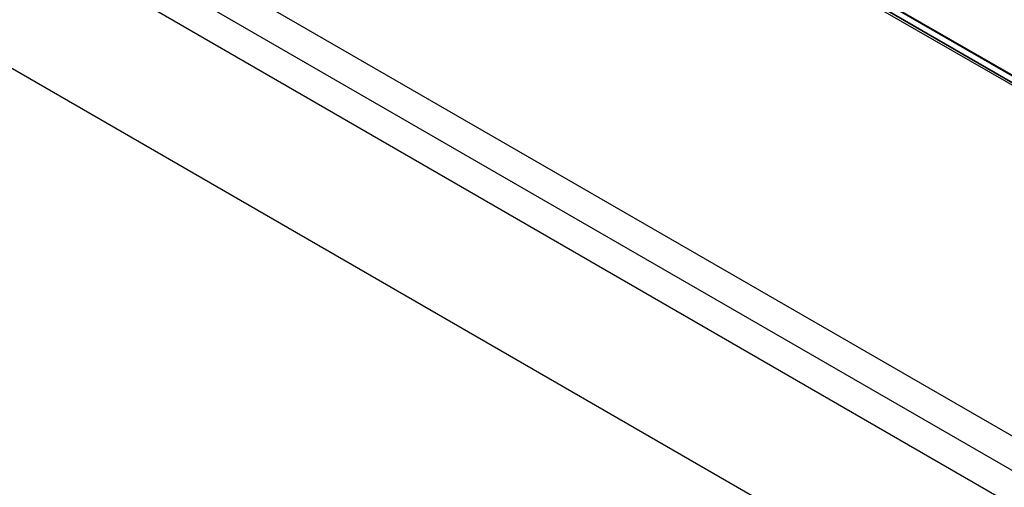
# Model space of a CAD drawing. Header units: millimetres. Extents: x -11430 to 11430, y -488 to 4365.
# Tile 5 of 92: x 2042 to 2190, y 1100 to 1171. Entities that reach past the tile are written whole.
import ezdxf

# ---------------------------------------------------------------- set-up
doc = ezdxf.new("R2010")
doc.units = ezdxf.units.MM
doc.header["$LTSCALE"] = 15
doc.layers.add('_Sichtbarkanten', color=7, linetype='Continuous', lineweight=25)
doc.layers.add('Sichtbar schmal (ISO)', color=7, linetype='Continuous', lineweight=35)

msp = doc.modelspace()

# ---------------------------------------------------------------- linework, layer by layer
at = {"layer": '_Sichtbarkanten'}
for p, q in [((2323.788, 1031.759), (1901.716, 1275.442)), ((2323.788, 1021.39), (1892.736, 1270.258)), ((1901.716, 1270.258), (2323.788, 1026.574)), ((2323.788, 1000.038), (1892.736, 1248.906)), ((2292.004, 1103.209), (2046.638, 1244.871)), ((2293.486, 1103.838), (2047.886, 1245.636))]:
    msp.add_line(p, q, dxfattribs=at)
at = {"layer": 'Sichtbar schmal (ISO)'}
for p, q in [((2046.865, 1245.113), (2292.478, 1103.308)), ((2293.361, 1103.826), (2047.761, 1245.623))]:
    msp.add_line(p, q, dxfattribs=at)

doc.saveas('drawing.dxf')
